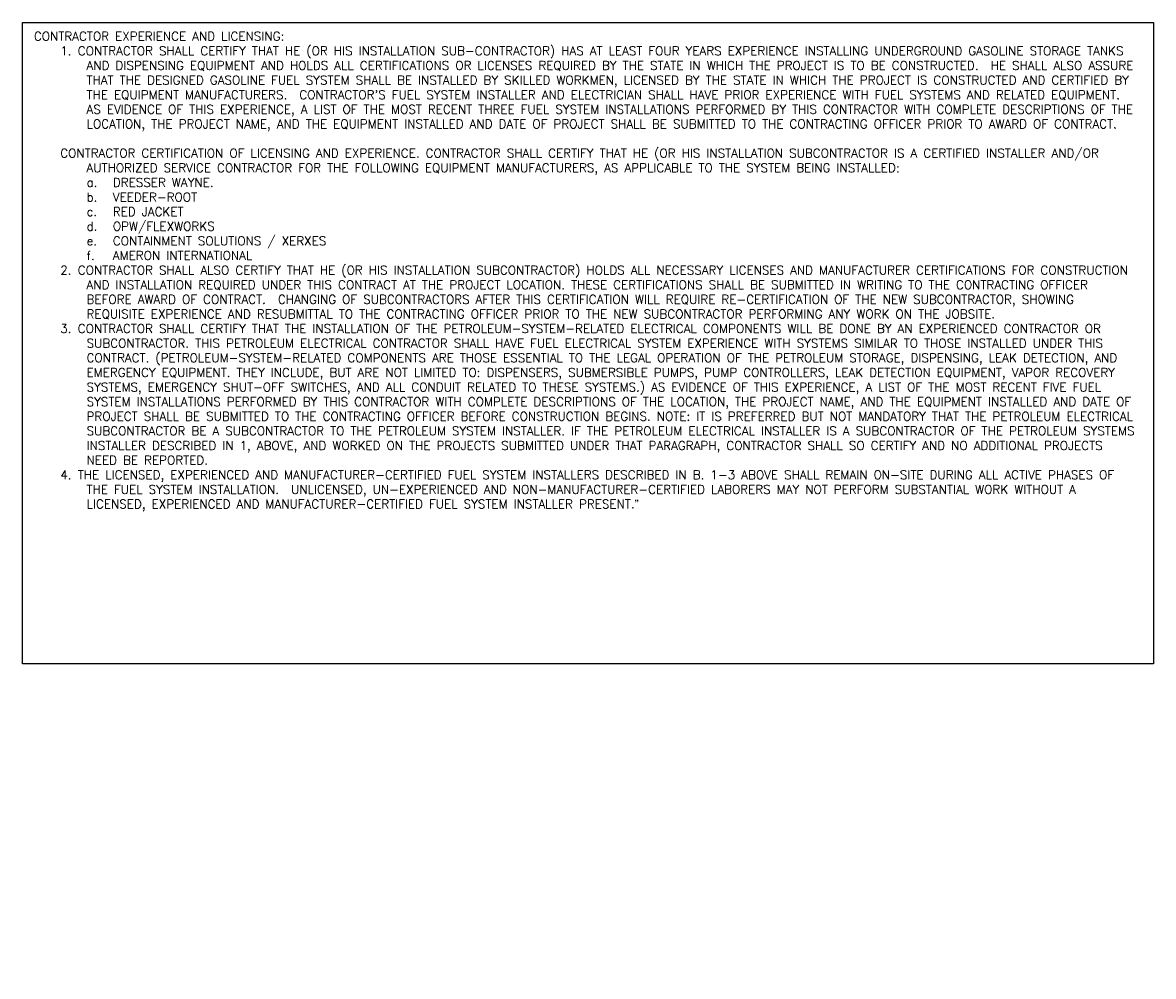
# Model space of a CAD drawing. Extents: x -15886 to -11493, y 1975 to 5059.
# Tile 43 of 47: x -12653 to -11493, y 1975 to 2954. Entities that reach past the tile are written whole.
import ezdxf

# ---------------------------------------------------------------- set-up
doc = ezdxf.new("R2010")
doc.units = 0
doc.header["$MEASUREMENT"] = 0
doc.layers.add('TEXT', color=3, linetype='CONTINUOUS')
doc.styles.add('SIMPLEX', font='simplex')

msp = doc.modelspace()

# ---------------------------------------------------------------- linework, layer by layer
at = {"layer": 'TEXT', "linetype": 'Continuous'}
msp.add_lwpolyline([(-12653.2, 2953.7), (-11492.9, 2953.7), (-11492.9, 2295.6), (-12653.2, 2295.6)], close=True, dxfattribs=at)

# ---------------------------------------------------------------- texts
at = {"layer": 'TEXT', "linetype": 'Continuous', "insert": (-12668.6, 2944.2), "char_height": 9, "width": 1155.829, "attachment_point": 1, "style": 'SIMPLEX'}
msp.add_mtext("\\pi-27,l54;CONTRACTOR EXPERIENCE AND LICENSING:\\P\\pi-27,l81;1.^ICONTRACTOR SHALL CERTIFY THAT HE (OR HIS INSTALLATION SUB-CONTRACTOR) HAS AT LEAST FOUR YEARS EXPERIENCE INSTALLING UNDERGROUND GASOLINE STORAGE TANKS AND DISPENSING EQUIPMENT AND HOLDS ALL CERTIFICATIONS OR LICENSES REQUIRED BY THE STATE IN WHICH THE PROJECT IS TO BE CONSTRUCTED.\\~ HE SHALL ALSO ASSURE THAT THE DESIGNED GASOLINE FUEL SYSTEM SHALL BE INSTALLED BY SKILLED WORKMEN, LICENSED BY THE STATE IN WHICH THE PROJECT IS CONSTRUCTED AND CERTIFIED BY THE EQUIPMENT MANUFACTURERS.\\~ CONTRACTOR'S FUEL SYSTEM INSTALLER AND ELECTRICIAN SHALL HAVE PRIOR EXPERIENCE WITH FUEL SYSTEMS AND RELATED EQUIPMENT.\\~ AS EVIDENCE OF THIS EXPERIENCE, A LIST OF THE MOST RECENT THREE FUEL SYSTEM INSTALLATIONS PERFORMED BY THIS CONTRACTOR WITH COMPLETE DESCRIPTIONS OF THE LOCATION, THE PROJECT NAME, AND THE EQUIPMENT INSTALLED AND DATE OF PROJECT SHALL BE SUBMITTED TO THE CONTRACTING OFFICER PRIOR TO AWARD OF CONTRACT.^J^JCONTRACTOR CERTIFICATION OF LICENSING AND EXPERIENCE. CONTRACTOR SHALL CERTIFY THAT HE (OR HIS INSTALLATION SUBCONTRACTOR IS A CERTIFIED INSTALLER AND/OR AUTHORIZED SERVICE CONTRACTOR FOR THE FOLLOWING EQUIPMENT MANUFACTURERS, AS APPLICABLE TO THE SYSTEM BEING INSTALLED:\\P\\pl108;a.^IDRESSER WAYNE.\\Pb.^IVEEDER-ROOT\\Pc.^IRED JACKET\\Pd.^IOPW/FLEXWORKS\\Pe.^ICONTAINMENT SOLUTIONS / XERXES\\Pf.^IAMERON INTERNATIONAL\\P\\pl81;2.^ICONTRACTOR SHALL ALSO CERTIFY THAT HE (OR HIS INSTALLATION SUBCONTRACTOR) HOLDS ALL NECESSARY LICENSES AND MANUFACTURER CERTIFICATIONS FOR CONSTRUCTION AND INSTALLATION REQUIRED UNDER THIS CONTRACT AT THE PROJECT LOCATION. THESE CERTIFICATIONS SHALL BE SUBMITTED IN WRITING TO THE CONTRACTING OFFICER BEFORE AWARD OF CONTRACT.\\~ CHANGING OF SUBCONTRACTORS AFTER THIS CERTIFICATION WILL REQUIRE RE-CERTIFICATION OF THE NEW SUBCONTRACTOR, SHOWING REQUISITE EXPERIENCE AND RESUBMITTAL TO THE CONTRACTING OFFICER PRIOR TO THE NEW SUBCONTRACTOR PERFORMING ANY WORK ON THE JOBSITE.\\P3.^ICONTRACTOR SHALL CERTIFY THAT THE INSTALLATION OF THE PETROLEUM-SYSTEM-RELATED ELECTRICAL COMPONENTS WILL BE DONE BY AN EXPERIENCED CONTRACTOR OR SUBCONTRACTOR. THIS PETROLEUM ELECTRICAL CONTRACTOR SHALL HAVE FUEL ELECTRICAL SYSTEM EXPERIENCE WITH SYSTEMS SIMILAR TO THOSE INSTALLED UNDER THIS CONTRACT. (PETROLEUM-SYSTEM-RELATED COMPONENTS ARE THOSE ESSENTIAL TO THE LEGAL OPERATION OF THE PETROLEUM STORAGE, DISPENSING, LEAK DETECTION, AND EMERGENCY EQUIPMENT. THEY INCLUDE, BUT ARE NOT LIMITED TO: DISPENSERS, SUBMERSIBLE PUMPS, PUMP CONTROLLERS, LEAK DETECTION EQUIPMENT, VAPOR RECOVERY SYSTEMS, EMERGENCY SHUT-OFF SWITCHES, AND ALL CONDUIT RELATED TO THESE SYSTEMS.) AS EVIDENCE OF THIS EXPERIENCE, A LIST OF THE MOST RECENT FIVE FUEL SYSTEM INSTALLATIONS PERFORMED BY THIS CONTRACTOR WITH COMPLETE DESCRIPTIONS OF THE LOCATION, THE PROJECT NAME, AND THE EQUIPMENT INSTALLED AND DATE OF PROJECT SHALL BE SUBMITTED TO THE CONTRACTING OFFICER BEFORE CONSTRUCTION BEGINS. NOTE: IT IS PREFERRED BUT NOT MANDATORY THAT THE PETROLEUM ELECTRICAL SUBCONTRACTOR BE A SUBCONTRACTOR TO THE PETROLEUM SYSTEM INSTALLER. IF THE PETROLEUM ELECTRICAL INSTALLER IS A SUBCONTRACTOR OF THE PETROLEUM SYSTEMS INSTALLER DESCRIBED IN 1, ABOVE, AND WORKED ON THE PROJECTS SUBMITTED UNDER THAT PARAGRAPH, CONTRACTOR SHALL SO CERTIFY AND NO ADDITIONAL PROJECTS NEED BE REPORTED.\\P4.^ITHE LICENSED, EXPERIENCED AND MANUFACTURER-CERTIFIED FUEL SYSTEM INSTALLERS DESCRIBED IN B. 1-3 ABOVE SHALL REMAIN ON-SITE DURING ALL ACTIVE PHASES OF THE FUEL SYSTEM INSTALLATION.\\~ UNLICENSED, UN-EXPERIENCED AND NON-MANUFACTURER-CERTIFIED LABORERS MAY NOT PERFORM SUBSTANTIAL WORK WITHOUT A LICENSED, EXPERIENCED AND MANUFACTURER-CERTIFIED FUEL SYSTEM INSTALLER PRESENT.{\\fArial|b0|i0|c0|p34;”}", dxfattribs=at)

doc.saveas('drawing.dxf')
